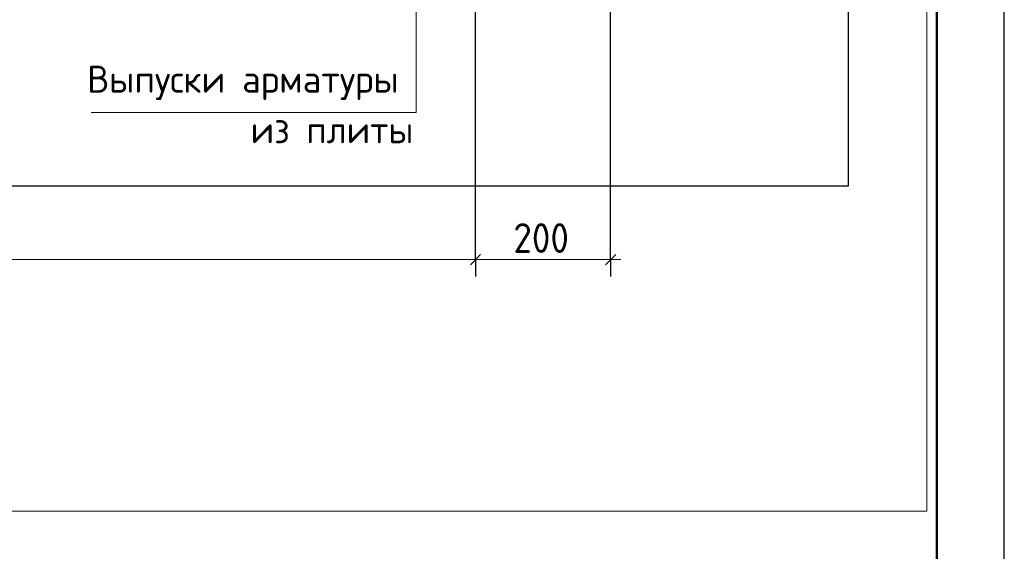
# Model space of a CAD drawing. Header units: millimetres. Extents: x 0 to 21000, y -5 to 14850.
# Tile 13 of 18: x 17356 to 21000, y 6039 to 8006. Entities that reach past the tile are written whole.
import ezdxf

# ---------------------------------------------------------------- set-up
doc = ezdxf.new("R2010")
doc.units = ezdxf.units.MM
for name, color, linetype, lineweight in [('Standard', 7, 'Continuous', 25), ('Позиционная метка линия выноска', 7, 'Continuous', 13), ('Размерная линия_ общее', 7, 'Continuous', 13), ('Текст_ общее', 7, 'Continuous', 25)]:
    doc.layers.add(name, color=color, linetype=linetype, lineweight=lineweight)
doc.styles.add('ISOCPEUR', font='txt')

msp = doc.modelspace()

# ---------------------------------------------------------------- linework, layer by layer
at = {"layer": 'Standard', "color": 7, "linetype": 'Continuous', "lineweight": 13, "transparency": 33554687}
msp.add_line((21000, -5), (21000, 14815.8), dxfattribs=at)
at = {"layer": 'Standard', "color": 7, "linetype": 'Continuous', "lineweight": 25, "transparency": 33554687}
msp.add_lwpolyline([(0, 0), (21000, 0), (21000, 14850), (0, 14850), (0, 0)], close=True, dxfattribs=at)
at = {"layer": 'Standard', "color": 7, "linetype": 'Continuous', "lineweight": 50, "transparency": 33554687}
msp.add_lwpolyline([(1000, 14600), (20750, 14600), (20750, 250), (1000, 250), (1000, 14600)], close=True, dxfattribs=at)
at = {"layer": 'Standard', "color": 7, "linetype": 'Continuous', "lineweight": 13, "transparency": 33554687}
msp.add_lwpolyline([(20713.3, 14601.7), (7749.4, 14601.7), (7749.4, 6187.1), (20713.3, 6187.1), (20713.3, 14601.7)], dxfattribs=at)
at = {"layer": 'Standard', "color": 254, "linetype": 'Continuous', "lineweight": 25, "true_color": 0xc4c4ff, "transparency": 33554687}
msp.add_lwpolyline([(9692.1, 7392), (20423.8, 7392), (20423.8, 12433.9), (9692.1, 12433.9), (9692.1, 7392)], dxfattribs=at)
at = {"layer": 'Позиционная метка линия выноска', "color": 7, "linetype": 'Continuous', "lineweight": 13, "transparency": 33554687}
for q in [(18823.1, 8144.5), (17620.6, 7662.9)]:
    msp.add_line((18823.1, 7662.9), q, dxfattribs=at)
at = {"layer": 'Размерная линия_ общее', "color": 253, "linetype": 'Continuous', "lineweight": -3, "true_color": 0xa0a0a0, "transparency": 33554687}
for p, q in [((19543, 7118.2), (19543, 8504.5)), ((19043, 7118.2), (19043, 7180.7)), ((19543, 7118.2), (19543, 7180.7)), ((19043, 7118.2), (19043, 7055.7)), ((19543, 7118.2), (19543, 7055.7))]:
    msp.add_line(p, q, dxfattribs=at)
at = {"layer": 'Размерная линия_ общее', "color": 7, "linetype": 'Continuous', "lineweight": 13, "transparency": 33554687}
for p, q in [((13543, 7118.2), (19043, 7118.2)), ((19043, 7118.2), (19543, 7118.2)), ((19543, 7118.2), (19580.5, 7118.2))]:
    msp.add_line(p, q, dxfattribs=at)
at = {"layer": 'Размерная линия_ общее', "color": 7, "linetype": 'Continuous', "lineweight": 25, "transparency": 33554687}
for p, q in [((19024.3, 7099.4), (19061.8, 7136.9)), ((19524.3, 7099.4), (19561.8, 7136.9))]:
    msp.add_line(p, q, dxfattribs=at)
at = {"layer": 'Размерная линия_ общее', "color": 253, "linetype": 'Continuous', "lineweight": -3, "true_color": 0xa0a0a0, "transparency": 33554687}
msp.add_lwpolyline([(19043, 7118.2), (19043, 7126.7), (19043, 7126.7), (19043, 8504.5)], dxfattribs=at)

# ---------------------------------------------------------------- texts
at = {"layer": 'Размерная линия_ общее', "color": 7, "linetype": 'Continuous', "lineweight": 25, "transparency": 33554687, "insert": (19183, 7143.2), "char_height": 110, "width": 280.994, "attachment_point": 7, "style": 'ISOCPEUR'}
msp.add_mtext('\\W0.91;200', dxfattribs=at)
at = {"layer": 'Текст_ общее', "color": 7, "linetype": 'Continuous', "lineweight": 18, "transparency": 33554687, "char_height": 100, "attachment_point": 7, "style": 'ISOCPEUR'}
for s, insert, width in [('\\W0.98;Выпуски арматуры', (17605, 7709), 1228.549), ('\\W0.97;из плиты', (18210, 7549), 622.972)]:
    msp.add_mtext(s, dxfattribs=dict(at, insert=insert, width=width))

doc.saveas('drawing.dxf')
